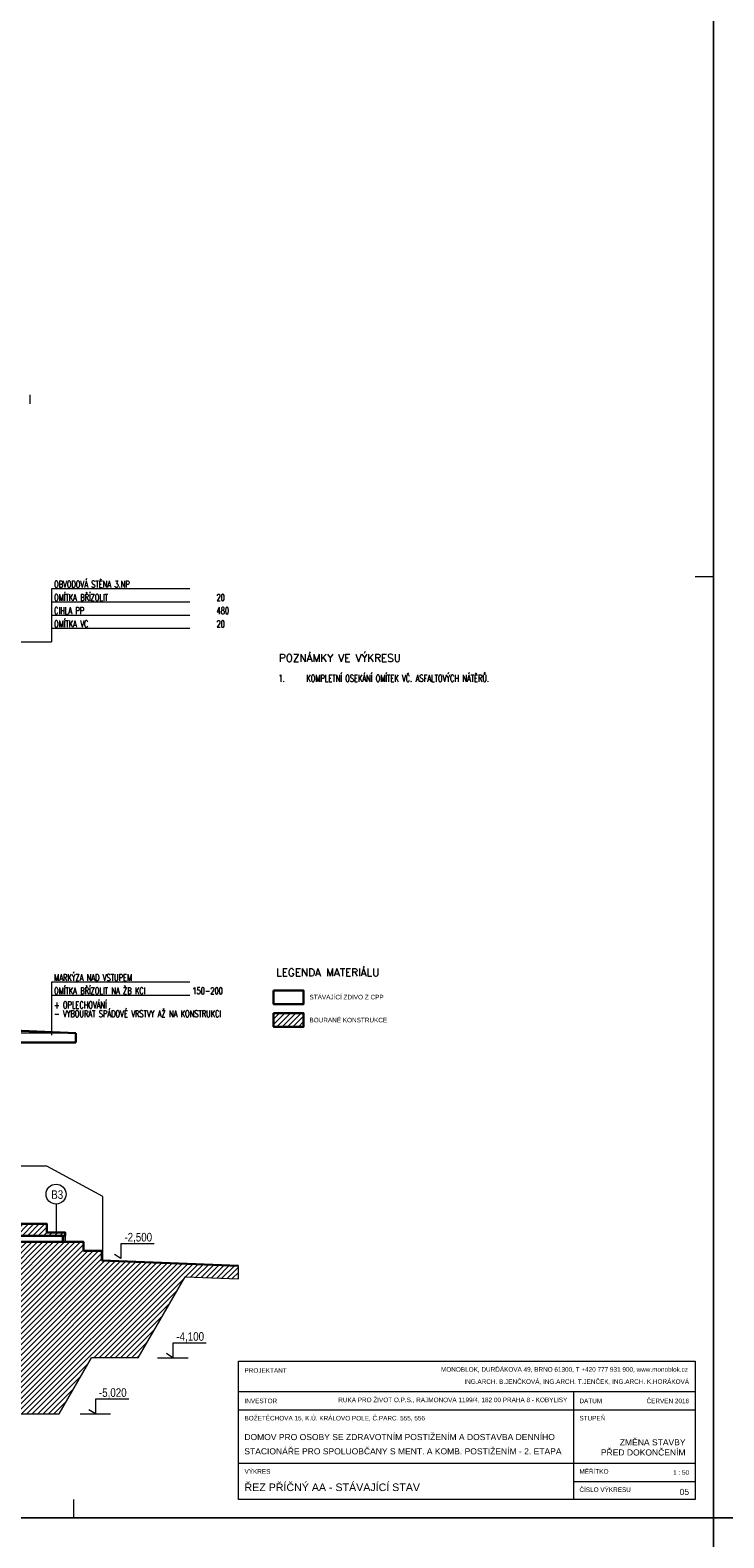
# Model space of a CAD drawing. Header units: millimetres. Extents: x -300958 to -108039, y 30118 to 292543.
# Tile 27 of 256: x -247953 to -236562, y 87605 to 112355. Entities that reach past the tile are written whole.
import ezdxf

# ---------------------------------------------------------------- set-up
doc = ezdxf.new("R2010")
doc.units = ezdxf.units.MM
doc.header["$MEASUREMENT"] = 0
for name, color, linetype, lineweight in [('BOURÁNÍ', 40, 'Continuous', 13), ('legenda', 7, 'Continuous', 13), ('obklad', 8, 'Continuous', 5), ('popis', 7, 'Continuous', 9), ('RAMECEK', 7, 'Continuous', 0), ('tenka', 7, 'Continuous', 13), ('výškové kóty', 7, 'Continuous', 13), ('walls', 7, 'Continuous', 13)]:
    doc.layers.add(name, color=color, linetype=linetype, lineweight=lineweight)
doc.styles.add('GENERATED_STYLE_8', font='arial.ttf')
doc.styles.add('STYLE-0', font='ARIALN.TTF')
doc.styles.add('Style-Arial', font='arial.ttf')

msp = doc.modelspace()

# ---------------------------------------------------------------- hatches: boundary and pattern name
at = {"layer": 'BOURÁNÍ', "linetype": 'Continuous'}
h = msp.add_hatch(dxfattribs=at)
h.set_pattern_fill('ANSI31', color=256, scale=500, style=0)
h.set_pattern_definition([(45, (2969.86, 30766.487), (-44.194174, 44.194174), [])])
h.paths.add_polyline_path([(-243462, 95993.9), (-243462, 96215.8), (-243954.2, 96215.8), (-243954.2, 95993.9)])
h = msp.add_hatch(dxfattribs=at)
h.set_pattern_fill('ANSI31', color=256, scale=500, style=0)
h.paths.add_polyline_path([(-248277.6, 92758.2), (-248277.6, 92563.2), (-247377.6, 92563.2), (-247377.6, 92618.2), (-247677.6, 92618.2), (-247677.6, 92758.2)])
h = msp.add_hatch(dxfattribs=at)
h.set_pattern_fill('ANSI31', color=256, scale=500, style=0)
h.paths.add_polyline_path([(-248277.6, 89638.2), (-247477.6, 89638.2), (-246946.4, 90558.2), (-246177.6, 90558.2), (-245408.1, 91891), (-244532.6, 91856.5), (-244532.6, 92070), (-246777.6, 92158.2), (-246777.6, 92318.2), (-247077.6, 92318.2), (-247077.6, 92463.2), (-247377.6, 92463.2), (-248277.6, 92463.2)])

# ---------------------------------------------------------------- linework, layer by layer
at = {"layer": 'BOURÁNÍ', "linetype": 'Continuous', "lineweight": 30}
for p, q in [((-248352.6, 95938.2), (-247202.6, 95888.2)), ((-248277.6, 92758.2), (-247677.6, 92758.2)), ((-248277.6, 92563.2), (-247377.6, 92563.2)), ((-248277.6, 92463.2), (-247377.6, 92463.2))]:
    msp.add_line(p, q, dxfattribs=at)
at = {"layer": 'BOURÁNÍ', "linetype": 'Continuous'}
for p, q in [((-247677.6, 93708.2), (-248277.6, 93708.2)), ((-246757.6, 93208.2), (-247677.6, 93708.2)), ((-246757.6, 92157.4), (-246757.6, 93208.2)), ((-247427.6, 92563.2), (-247427.6, 92463.2)), ((-247402.6, 92563.2), (-247402.6, 92463.2)), ((-247377.6, 92563.2), (-247377.6, 92463.2))]:
    msp.add_line(p, q, dxfattribs=at)
at = {"layer": 'BOURÁNÍ', "linetype": 'Continuous', "lineweight": 30, "flags": 128}
msp.add_lwpolyline([(-243954.2, 96215.8), (-243462, 96215.8), (-243462, 95993.9), (-243954.2, 95993.9)], close=True, dxfattribs=at)
for points in [[(-247677.6, 92618.2), (-247677.6, 92758.2), (-247947.6, 92758.2)], [(-247377.6, 92563.2), (-247377.6, 92618.2), (-247677.6, 92618.2)], [(-247077.6, 92318.2), (-247077.6, 92463.2), (-247377.6, 92463.2)], [(-246777.6, 92158.2), (-246777.6, 92318.2), (-247077.6, 92318.2)]]:
    msp.add_lwpolyline(points, dxfattribs=at)
at = {"layer": 'legenda', "linetype": 'Continuous'}
for p, q in [((-247602.6, 103181.9), (-247602.6, 102313.2)), ((-245329.1, 103181.9), (-247602.6, 103181.9)), ((-245329.1, 102964.7), (-247602.6, 102964.7)), ((-245329.1, 102964.7), (-247602.6, 102964.7)), ((-245329.1, 102747.6), (-247602.6, 102747.6)), ((-245329.1, 102747.6), (-247602.6, 102747.6)), ((-245329.1, 102530.4), (-247602.6, 102530.4)), ((-248352.6, 102313.2), (-247602.6, 102313.2)), ((-247602.6, 96724.8), (-247602.6, 95856)), ((-245329.1, 96724.8), (-247602.6, 96724.8)), ((-245329.1, 96507.6), (-247602.6, 96507.6)), ((-245329.1, 96507.6), (-247602.6, 96507.6)), ((-244532.6, 90007.2), (-237032.6, 90007.2)), ((-239032.6, 90007.2), (-239032.6, 88232.5)), ((-244532.6, 89707.2), (-237032.6, 89707.2)), ((-244532.6, 88832.5), (-237032.6, 88832.5)), ((-239032.6, 88532.5), (-237032.6, 88532.5))]:
    msp.add_line(p, q, dxfattribs=at)
at = {"layer": 'legenda', "linetype": 'Continuous', "lineweight": 0}
msp.add_line((-247527.6, 93083.8), (-247527.6, 92618.2), dxfattribs=at)
at = {"layer": 'legenda', "linetype": 'Continuous', "flags": 128}
msp.add_lwpolyline([(-237032.6, 88232.5), (-244532.6, 88232.5), (-244532.6, 90507.2), (-237032.6, 90507.2)], close=True, dxfattribs=at)
at = {"layer": 'legenda', "linetype": 'Continuous', "lineweight": 0}
msp.add_circle((-247527.6, 93247.6), 163.8, dxfattribs=at)
at = {"layer": 'obklad', "linetype": 'Continuous'}
msp.add_line((-244532.6, 91856.5), (-244532.6, 92070), dxfattribs=at)
at = {"layer": 'RAMECEK', "linetype": 'Continuous', "lineweight": 0}
for p, q in [((-236732.6, 103382.5), (-237032.6, 103382.5)), ((-247232.6, 87932.5), (-247232.6, 88232.5))]:
    msp.add_line(p, q, dxfattribs=at)
at = {"layer": 'RAMECEK', "linetype": 'Continuous', "lineweight": 0, "flags": 128}
for points in [[(-268232.6, 87932.5), (-236732.6, 87932.5), (-236732.6, 112682.5), (-268232.6, 112682.5)], [(-236732.6, 87932.5), (-205232.6, 87932.5), (-205232.6, 112682.5), (-236732.6, 112682.5)], [(-268232.6, 63182.5), (-236732.6, 63182.5), (-236732.6, 87932.5), (-268232.6, 87932.5)], [(-236732.6, 63182.5), (-205232.6, 63182.5), (-205232.6, 87932.5), (-236732.6, 87932.5)]]:
    msp.add_lwpolyline(points, close=True, dxfattribs=at)
at = {"layer": 'tenka', "linetype": 'Continuous'}
for p, q in [((-247952.6, 106218.2), (-247952.6, 106368.2)), ((-247202.6, 95888.2), (-248352.6, 95888.2)), ((-246177.6, 90558.2), (-245408.1, 91891)), ((-245408.1, 91891), (-244532.6, 91856.5)), ((-247477.6, 89638.2), (-246946.4, 90558.2)), ((-246177.6, 90558.2), (-246946.4, 90558.2)), ((-248277.6, 89638.2), (-247477.6, 89638.2))]:
    msp.add_line(p, q, dxfattribs=at)
at = {"layer": 'výškové kóty', "linetype": 'Continuous'}
for p, q in [((-245859.5, 90558.2), (-245359.5, 90558.2)), ((-247130.9, 89638.2), (-246630.9, 89638.2))]:
    msp.add_line(p, q, dxfattribs=at)
at = {"layer": 'výškové kóty', "linetype": 'Continuous', "lineweight": 0, "flags": 128}
for points in [[(-245913.7, 92433.6), (-246462.4, 92433.6), (-246462.4, 92188.2), (-246568.8, 92258.6)], [(-245060.8, 90803.6), (-245609.5, 90803.6), (-245609.5, 90558.2), (-245715.9, 90628.6)], [(-246332.2, 89883.6), (-246880.9, 89883.6), (-246880.9, 89638.2), (-246987.3, 89708.6)]]:
    msp.add_lwpolyline(points, dxfattribs=at)
at = {"layer": 'walls', "linetype": 'Continuous', "lineweight": 30}
for p, q in [((-247202.6, 95738.2), (-247202.6, 95888.2)), ((-248352.6, 95738.2), (-247202.6, 95738.2)), ((-246777.6, 92158.2), (-244532.6, 92070))]:
    msp.add_line(p, q, dxfattribs=at)
at = {"layer": 'walls', "linetype": 'Continuous', "lineweight": 30, "flags": 128}
msp.add_lwpolyline([(-243954.1, 96589.5), (-243462, 96589.5), (-243462, 96367.6), (-243954.1, 96367.6)], close=True, dxfattribs=at)

# ---------------------------------------------------------------- texts
at = {"layer": 'legenda', "linetype": 'Continuous', "lineweight": 0}
for s, insert, char_height, attachment_point, rotation, line_spacing_factor, style in [('{\\Fromans|c238;\\W0.71429;OBVODOVÁ STĚNA 3.NP}', (-247559, 103259.6), 112, 4, 0.00116, 0.765173, 'Style-Arial'), ('{\\Fromans|c238;\\W0.71429;OMÍTKA BŘÍZOLIT}', (-247559, 103042.4), 112, 4, 0.00116, 0.765173, 'Style-Arial'), ('{\\Fromans|c238;\\W0.71429;20}', (-244891.7, 103042.4), 112, 4, 0.00116, 0.765173, 'Style-Arial'), ('{\\Fromans|c238;\\W0.71429;CIHLA PP}', (-247559, 102825.2), 112, 4, 0.00116, 0.765173, 'Style-Arial'), ('{\\Fromans|c238;\\W0.71429;480}', (-244891.7, 102825.2), 112, 4, 0.00116, 0.765173, 'Style-Arial'), ('{\\Fromans|c238;\\W0.71429;OMÍTKA VC}', (-247559, 102608), 112, 4, 0.00116, 0.765173, 'Style-Arial'), ('{\\Fromans|c238;\\W0.71429;20}', (-244891.7, 102608), 112, 4, 0.00116, 0.765173, 'Style-Arial'), ('\\Fromans.shx;POZNÁMKY VE VÝKRESU', (-243868, 102048.2), 125, 4, 0.00406, 0.809677, 'GENERATED_STYLE_8'), ('\\Fromans.shx;\\H1.000000x;\\W0.714286;1.', (-243874.3, 101714.2), 112, 4, 0.00116, 0.765173, 'Style-Arial'), ('{\\Fromans|c238;\\W0.71429;KOMPLETNÍ OSEKÁNÍ OMÍTEK VČ. ASFALTOVÝCH NÁTĚRŮ.}', (-243416.7, 101714.9), 112, 4, 0.00116, 0.809677, 'Style-Arial'), ('{\\Fromans|c238;\\W0.71429;MARKÝZA NAD VSTUPEM}', (-247559, 96802.4), 112, 4, 0.00116, 0.765173, 'Style-Arial'), ('\\Fromans.shx;LEGENDA MATERIÁLU', (-243065.6, 96886.5), 125, 5, 0.00406, 0.809677, 'GENERATED_STYLE_8'), ('{\\Fromans|c238;\\W0.71429;OMÍTKA BŘÍZOLIT NA ŽB KCI}', (-247559, 96585.2), 112, 4, 0.00116, 0.765173, 'Style-Arial'), ('{\\Fromans|c238;\\W0.71429;150-200}', (-245288.4, 96585.2), 112, 4, 0.00116, 0.765173, 'Style-Arial'), ('{\\Fromans|c238;\\W0.71429;+ OPLECHOVÁNÍ \\P- VYBOURAT SPÁDOVÉ VRSTVY AŽ NA KONSTRUKCI}', (-247559, 96279.8), 112, 4, 0.00116, 0.765173, 'Style-Arial')]:
    msp.add_mtext(s, dxfattribs=dict(at, insert=insert, char_height=char_height, attachment_point=attachment_point, rotation=rotation, line_spacing_factor=line_spacing_factor, style=style))
for s, insert, char_height, width, attachment_point, style in [('STÁVAJÍCÍ ZDIVO Z CPP', (-243365.2, 96519.6), 75, 1711.466, 1, 'GENERATED_STYLE_8'), ('B3', (-247606.4, 93310.4), 140, 1046.843, 1, 'STYLE-0'), ('\\A1;PROJEKTANT  ', (-244432.6, 90390), 75, 1711.466, 1, 'GENERATED_STYLE_8'), ('MONOBLOK, DURĎÁKOVA 49, BRNO 61300, T +420 777 931 900, www.monoblok.cz', (-237150.9, 90407.2), 75, 4311.61, 3, 'GENERATED_STYLE_8'), ('ING.ARCH. B.JENČKOVÁ, ING.ARCH. T.JENČEK, ING.ARCH. K.HORÁKOVÁ', (-237132.6, 90207.2), 75, 5486.569, 3, 'GENERATED_STYLE_8'), ('\\A1;INVESTOR', (-244432.6, 89890), 75, 1711.466, 1, 'GENERATED_STYLE_8'), ('RUKA PRO ŽIVOT O.P.S., RAJMONOVA 1199/4, 182 00 PRAHA 8 - KOBYLISY', (-239132.6, 89907.2), 75, 3880.28, 3, 'GENERATED_STYLE_8'), ('\\A1;DATUM', (-238932.6, 89890), 75, 689.424, 1, 'GENERATED_STYLE_8'), ('ČERVEN 2016', (-237132.6, 89890), 75, 828.958, 3, 'GENERATED_STYLE_8'), ('BOŽETĚCHOVA 15, K.Ú. KRÁLOVO POLE, Č.PARC. 555, 556', (-244432.6, 89607.2), 75, 3474.693, 1, 'GENERATED_STYLE_8'), ('STUPEŇ', (-238932.6, 89607.2), 75, 945.177, 1, 'GENERATED_STYLE_8'), ('VÝKRES', (-244432.6, 88732.6), 75, 1711.466, 1, 'GENERATED_STYLE_8'), ('MĚŘÍTKO', (-238932.6, 88732.6), 75, 810.571, 1, 'GENERATED_STYLE_8'), ('1 : 50', (-237132.6, 88715.3), 75, 828.957, 3, 'GENERATED_STYLE_8'), ('ŘEZ PŘÍČNÝ AA - STÁVAJÍCÍ STAV', (-244432.7, 88371.1), 125, 4195.239, 7, 'GENERATED_STYLE_8'), ('ČÍSLO VÝKRESU', (-238932.6, 88432.6), 75, 931.717, 1, 'GENERATED_STYLE_8'), ('05', (-237132.6, 88409.6), 100, 828.958, 3, 'GENERATED_STYLE_8')]:
    msp.add_mtext(s, dxfattribs=dict(at, insert=insert, char_height=char_height, width=width, attachment_point=attachment_point, style=style))
at = {"layer": 'popis', "linetype": 'Continuous', "insert": (-243365.3, 96142.5), "char_height": 75, "width": 1711.466, "attachment_point": 1, "style": 'GENERATED_STYLE_8'}
msp.add_mtext('BOURANÉ KONSTRUKCE', dxfattribs=at)
at = {"layer": 'popis', "linetype": 'Continuous', "lineweight": 0, "char_height": 100, "style": 'GENERATED_STYLE_8'}
for s, insert, width, attachment_point in [('DOMOV PRO OSOBY SE ZDRAVOTNÍM POSTIŽENÍM A DOSTAVBA DENNÍHO', (-244435.2, 89208.2), 5612.613, 7), ('STACIONÁŘE PRO SPOLUOBČANY S MENT. A KOMB. POSTIŽENÍM - 2. ETAPA', (-244435.2, 88974.1), 5612.613, 7), ('ZMĚNA STAVBY \\PPŘED DOKONČENÍM', (-237190.8, 88955.5), 1841.776, 9)]:
    msp.add_mtext(s, dxfattribs=dict(at, insert=insert, width=width, attachment_point=attachment_point))
at = {"layer": 'výškové kóty', "linetype": 'Continuous', "lineweight": 0, "char_height": 140, "width": 1046.843, "attachment_point": 1, "style": 'STYLE-0'}
for s, insert in [('-2,500', (-246404.6, 92610.5)), ('-4,100', (-245551.7, 90980.5)), ('-5,020', (-246823.1, 90060.5))]:
    msp.add_mtext(s, dxfattribs=dict(at, insert=insert))

doc.saveas('drawing.dxf')
